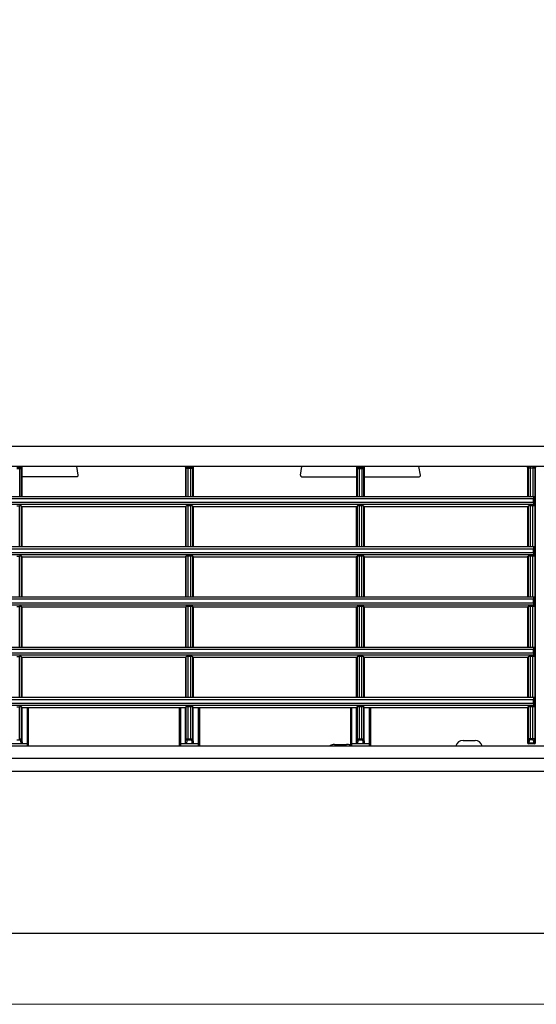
# Model space of a CAD drawing. Header units: millimetres. Extents: x -17122 to 7392, y -6480 to -3200.
# Tile 26 of 70: x -2031 to -2019, y -4902 to -4877. Entities that reach past the tile are written whole.
import ezdxf
from ezdxf.lldxf.tags import DXFTag

# ---------------------------------------------------------------- set-up
doc = ezdxf.new("R2010")
doc.units = ezdxf.units.MM
doc.layers.add('IS_Armatura_Therm', color=7, linetype='SOLID', true_color=0x000000)
doc.layers.add('IS_Wężownica OChP', color=7, linetype='Continuous', lineweight=5, true_color=0x800080)
tags = doc.linetypes.add('SOLID', pattern=[10, 10, 0]).pattern_tags.tags
tags[6:7] = [DXFTag(74, 4), DXFTag(75, 0), DXFTag(340, '0'), DXFTag(46, 0.0), DXFTag(50, 0.0), DXFTag(44, 0.0), DXFTag(45, 0.0)]
tags[4:5] = [DXFTag(74, 4), DXFTag(75, 0), DXFTag(340, '0'), DXFTag(46, 0.0), DXFTag(50, 0.0), DXFTag(44, 0.0), DXFTag(45, 0.0)]

# ---------------------------------------------------------------- blocks, each defined once
blk = doc.blocks.new('A$C3BB659E6')
at = {"color": 7, "linetype": 'Continuous'}
for p, q in [((1604, 122.52), (22, 122.52)), ((22, 82.25), (1604, 82.25)), ((1587, 78.98), (39, 78.98)), ((1587, 75.89), (39, 75.89)), ((813.2, 75.08), (813.22, 75.08)), ((813.2, 75.08), (813.2, 6.68)), ((813.26, 74.92), (813.36, 74.15)), ((813.36, 6.68), (813.36, 74.15)), ((813.5, 75.38), (814.9, 75.38)), ((813.56, 75.21), (814.84, 75.21)), ((813.56, 75.21), (813.66, 74.44)), ((813.86, 74.39), (814.54, 74.39)), ((813.86, 74.39), (813.86, 66.16)), ((813.86, 74.1), (814.54, 74.1)), ((814.54, 66.16), (814.54, 74.39)), ((814.74, 74.44), (814.84, 75.21)), ((815.04, 74.15), (815.14, 74.92)), ((815.04, 66.18), (815.04, 74.15)), ((815.18, 75.08), (815.2, 75.08)), ((815.2, 66.38), (815.2, 75.08)), ((831.25, 74.51), (828.26, 74.51)), ((854.3, 66.38), (854.3, 75.89)), ((854.6, 66.38), (854.6, 75.89)), ((854.6, 75.34), (859, 75.34)), ((855.84, 75.03), (855.84, 66.38)), ((855.96, 74.15), (855.84, 75.03)), ((855.96, 74.15), (855.96, 66.18)), ((856.26, 74.44), (856.14, 75.34)), ((857.14, 74.39), (856.46, 74.39)), ((856.46, 74.39), (856.46, 66.16)), ((857.14, 74.1), (856.46, 74.1)), ((857.14, 66.16), (857.14, 74.39)), ((857.46, 75.34), (857.34, 74.44)), ((857.76, 75.03), (857.64, 74.15)), ((857.64, 66.18), (857.64, 74.15)), ((857.76, 75.03), (857.76, 66.38)), ((859, 66.38), (859, 75.89)), ((859.3, 66.38), (859.3, 75.89)), ((863.25, 75.5), (860.26, 75.5)), ((896.9, 66.38), (896.9, 75.89)), ((897.2, 66.38), (897.2, 75.89)), ((897.2, 75.34), (901.6, 75.34)), ((898.56, 74.15), (898.44, 75.03)), ((898.44, 75.03), (898.44, 66.38)), ((898.56, 74.15), (898.56, 66.18)), ((898.86, 74.44), (898.74, 75.34)), ((899.74, 74.39), (899.06, 74.39)), ((899.06, 74.39), (899.06, 66.16)), ((899.74, 74.1), (899.06, 74.1)), ((899.74, 66.16), (899.74, 74.39)), ((900.06, 75.34), (899.94, 74.44)), ((900.36, 75.03), (900.24, 74.15)), ((900.24, 66.18), (900.24, 74.15)), ((900.36, 75.03), (900.36, 66.38)), ((901.6, 66.38), (901.6, 75.89)), ((901.9, 66.38), (901.9, 75.89)), ((939.5, 66.38), (939.5, 75.89)), ((939.8, 66.38), (939.8, 75.89)), ((939.8, 75.34), (944.2, 75.34)), ((941.04, 75.03), (941.04, 66.38)), ((941.16, 74.15), (941.04, 75.03)), ((941.16, 74.15), (941.16, 66.18)), ((941.46, 74.44), (941.34, 75.34)), ((942.34, 74.39), (941.66, 74.39)), ((941.66, 74.39), (941.66, 66.16)), ((813.42, 66.17), (813.69, 65.83)), ((813.42, 66.17), (813.42, 63.88)), ((815.2, 66.38), (815.04, 66.18)), ((815.2, 66.38), (855.84, 66.38)), ((855.8, 66.38), (855.96, 66.18)), ((857.8, 66.38), (857.64, 66.18)), ((857.76, 66.38), (898.44, 66.38)), ((898.4, 66.38), (898.56, 66.18)), ((900.4, 66.38), (900.24, 66.18)), ((900.36, 66.38), (941.04, 66.38)), ((941, 66.38), (941.16, 66.18)), ((813.42, 63.88), (1070.58, 63.88)), ((813.69, 65.83), (1070.31, 65.83)), ((813.7, 65.33), (1070.3, 65.33)), ((813.7, 65.33), (813.7, 64.38)), ((813.7, 64.38), (1070.3, 64.38)), ((813.86, 66.16), (814.54, 66.16)), ((813.86, 63.88), (813.86, 53.66)), ((814.54, 53.66), (814.54, 63.88)), ((815.04, 53.68), (815.04, 63.88)), ((815.2, 53.88), (815.2, 63.88)), ((855.8, 63.88), (855.8, 53.88)), ((855.96, 63.88), (855.96, 53.68)), ((856.46, 66.16), (857.14, 66.16)), ((856.46, 63.88), (856.46, 53.66)), ((857.14, 53.66), (857.14, 63.88)), ((857.64, 53.68), (857.64, 63.88)), ((857.8, 63.88), (857.8, 53.88)), ((898.4, 63.88), (898.4, 53.88)), ((898.56, 63.88), (898.56, 53.68)), ((899.06, 66.16), (899.74, 66.16)), ((899.06, 63.88), (899.06, 53.66)), ((899.74, 53.66), (899.74, 63.88)), ((900.24, 53.68), (900.24, 63.88)), ((900.4, 53.88), (900.4, 63.88)), ((941, 63.88), (941, 53.88)), ((941.16, 63.88), (941.16, 53.68)), ((942.34, 66.16), (941.66, 66.16)), ((941.66, 63.88), (941.66, 53.66)), ((813.42, 53.67), (813.69, 53.33)), ((813.42, 53.67), (813.42, 51.38)), ((813.69, 53.33), (1070.31, 53.33)), ((813.7, 52.83), (1070.3, 52.83)), ((813.7, 52.83), (813.7, 51.88)), ((813.7, 51.88), (1070.3, 51.88)), ((813.86, 53.66), (814.54, 53.66)), ((815.2, 53.88), (815.04, 53.68)), ((815.2, 53.88), (855.8, 53.88)), ((855.8, 53.88), (855.96, 53.68)), ((856.46, 53.66), (857.14, 53.66)), ((857.8, 53.88), (857.64, 53.68)), ((857.8, 53.88), (898.4, 53.88)), ((898.4, 53.88), (898.56, 53.68)), ((899.06, 53.66), (899.74, 53.66)), ((900.4, 53.88), (900.24, 53.68)), ((900.4, 53.88), (941, 53.88)), ((941, 53.88), (941.16, 53.68)), ((942.34, 53.66), (941.66, 53.66)), ((813.42, 51.38), (1070.58, 51.38)), ((813.86, 51.38), (813.86, 41.16)), ((814.54, 41.16), (814.54, 51.38)), ((815.04, 41.18), (815.04, 51.38)), ((815.2, 41.38), (815.2, 51.38)), ((855.8, 51.38), (855.8, 41.38)), ((855.96, 51.38), (855.96, 41.18)), ((856.46, 51.38), (856.46, 41.16)), ((857.14, 41.16), (857.14, 51.38)), ((857.64, 41.18), (857.64, 51.38)), ((857.8, 51.38), (857.8, 41.38)), ((898.4, 51.38), (898.4, 41.38)), ((898.56, 51.38), (898.56, 41.18)), ((899.06, 51.38), (899.06, 41.16)), ((899.74, 41.16), (899.74, 51.38)), ((900.24, 41.18), (900.24, 51.38)), ((900.4, 41.38), (900.4, 51.38)), ((941, 51.38), (941, 41.38)), ((941.16, 51.38), (941.16, 41.18)), ((941.66, 51.38), (941.66, 41.16)), ((813.42, 41.17), (813.69, 40.83)), ((813.42, 41.17), (813.42, 38.88)), ((813.69, 40.83), (1070.31, 40.83)), ((813.7, 40.33), (1070.3, 40.33)), ((813.7, 40.33), (813.7, 39.38)), ((813.7, 39.38), (1070.3, 39.38)), ((813.86, 41.16), (814.54, 41.16)), ((815.2, 41.38), (815.04, 41.18)), ((815.2, 41.38), (855.8, 41.38)), ((855.8, 41.38), (855.96, 41.18)), ((856.46, 41.16), (857.14, 41.16)), ((857.8, 41.38), (857.64, 41.18)), ((857.8, 41.38), (898.4, 41.38)), ((898.4, 41.38), (898.56, 41.18)), ((899.06, 41.16), (899.74, 41.16)), ((900.4, 41.38), (900.24, 41.18)), ((900.4, 41.38), (941, 41.38)), ((941, 41.38), (941.16, 41.18)), ((942.34, 41.16), (941.66, 41.16)), ((813.42, 38.88), (1070.58, 38.88)), ((813.86, 38.88), (813.86, 28.66)), ((814.54, 28.66), (814.54, 38.88)), ((815.04, 28.68), (815.04, 38.88)), ((815.2, 28.88), (815.2, 38.88)), ((855.8, 38.88), (855.8, 28.88)), ((855.96, 38.88), (855.96, 28.68)), ((856.46, 38.88), (856.46, 28.66)), ((857.14, 28.66), (857.14, 38.88)), ((857.64, 28.68), (857.64, 38.88)), ((857.8, 38.88), (857.8, 28.88)), ((898.4, 38.88), (898.4, 28.88)), ((898.56, 38.88), (898.56, 28.68)), ((899.06, 38.88), (899.06, 28.66)), ((899.74, 28.66), (899.74, 38.88)), ((900.24, 28.68), (900.24, 38.88)), ((900.4, 28.88), (900.4, 38.88)), ((941, 38.88), (941, 28.88)), ((941.16, 38.88), (941.16, 28.68)), ((941.66, 38.88), (941.66, 28.66)), ((813.42, 28.67), (813.69, 28.33)), ((813.42, 28.67), (813.42, 26.38)), ((813.69, 28.33), (1070.31, 28.33)), ((813.7, 27.83), (1070.3, 27.83)), ((813.7, 27.83), (813.7, 26.88)), ((813.86, 28.66), (814.54, 28.66)), ((815.2, 28.88), (815.04, 28.68)), ((815.2, 28.88), (855.8, 28.88)), ((855.8, 28.88), (855.96, 28.68)), ((856.46, 28.66), (857.14, 28.66)), ((857.8, 28.88), (857.64, 28.68)), ((857.8, 28.88), (898.4, 28.88)), ((898.4, 28.88), (898.56, 28.68)), ((899.06, 28.66), (899.74, 28.66)), ((900.4, 28.88), (900.24, 28.68)), ((900.4, 28.88), (941, 28.88)), ((941, 28.88), (941.16, 28.68)), ((942.34, 28.66), (941.66, 28.66)), ((813.42, 26.38), (1070.58, 26.38)), ((813.7, 26.88), (1070.3, 26.88)), ((813.86, 26.38), (813.86, 16.16)), ((814.54, 16.16), (814.54, 26.38)), ((815.04, 16.18), (815.04, 26.38)), ((815.2, 16.38), (815.2, 26.38)), ((855.8, 26.38), (855.8, 16.38)), ((855.96, 26.38), (855.96, 16.18)), ((856.46, 26.38), (856.46, 16.16)), ((857.14, 16.16), (857.14, 26.38)), ((857.64, 16.18), (857.64, 26.38)), ((857.8, 26.38), (857.8, 16.38)), ((898.4, 26.38), (898.4, 16.38)), ((898.56, 26.38), (898.56, 16.18)), ((899.06, 26.38), (899.06, 16.16)), ((899.74, 16.16), (899.74, 26.38)), ((900.24, 16.18), (900.24, 26.38)), ((900.4, 16.38), (900.4, 26.38)), ((941, 26.38), (941, 16.38)), ((941.16, 26.38), (941.16, 16.18)), ((941.66, 26.38), (941.66, 16.16)), ((813.42, 16.17), (813.69, 15.83)), ((813.42, 16.17), (813.42, 13.88)), ((813.69, 15.83), (1070.31, 15.83)), ((813.7, 15.33), (1070.3, 15.33)), ((813.7, 15.33), (813.7, 14.38)), ((813.86, 16.16), (814.54, 16.16)), ((815.2, 16.38), (815.04, 16.18)), ((815.2, 16.38), (855.8, 16.38)), ((855.8, 16.38), (855.96, 16.18)), ((856.46, 16.16), (857.14, 16.16)), ((857.8, 16.38), (857.64, 16.18)), ((857.8, 16.38), (898.4, 16.38)), ((898.4, 16.38), (898.56, 16.18)), ((899.06, 16.16), (899.74, 16.16)), ((900.4, 16.38), (900.24, 16.18)), ((900.4, 16.38), (941, 16.38)), ((941, 16.38), (941.16, 16.18)), ((942.34, 16.16), (941.66, 16.16)), ((813.42, 13.88), (1070.58, 13.88)), ((813.7, 14.38), (1070.3, 14.38)), ((813.86, 6.38), (813.86, 13.88)), ((814.54, 6.38), (814.54, 13.88)), ((815.04, 6.68), (815.04, 13.88)), ((815.2, 6.68), (815.2, 13.88)), ((855.8, 13.88), (855.8, 6.68)), ((855.96, 13.88), (855.96, 6.84)), ((856.46, 6.54), (856.46, 13.88)), ((857.14, 6.54), (857.14, 13.88)), ((857.64, 6.84), (857.64, 13.88)), ((857.8, 6.68), (857.8, 13.88)), ((898.4, 13.88), (898.4, 6.68)), ((898.56, 13.88), (898.56, 6.84)), ((899.06, 13.88), (899.06, 6.54)), ((899.74, 6.54), (899.74, 13.88)), ((900.24, 6.84), (900.24, 13.88)), ((900.4, 6.68), (900.4, 13.88)), ((941, 13.88), (941, 6.68)), ((941.16, 13.88), (941.16, 6.84)), ((941.66, 6.54), (941.66, 13.88)), ((841.86, 8.53), (842.24, 6.38)), ((855.8, 8.88), (842.16, 8.88)), ((871.44, 8.88), (857.8, 8.88)), ((871.74, 8.53), (871.36, 6.38)), ((927.06, 8.53), (927.44, 6.38)), ((927.36, 8.88), (941, 8.88)), ((39, 6.38), (1587, 6.38)), ((815.2, 6.68), (813.2, 6.68)), ((855.96, 6.84), (855.8, 6.68)), ((856.26, 6.54), (856.1, 6.38)), ((857.14, 6.84), (856.46, 6.84)), ((857.14, 6.54), (856.46, 6.54)), ((857.5, 6.38), (857.34, 6.54)), ((857.8, 6.68), (857.64, 6.84)), ((898.4, 6.68), (898.41, 6.68)), ((898.41, 6.68), (898.56, 6.84)), ((898.71, 6.38), (898.86, 6.54)), ((899.06, 6.84), (899.74, 6.84)), ((899.06, 6.54), (899.74, 6.54)), ((899.94, 6.54), (900.09, 6.38)), ((900.24, 6.84), (900.39, 6.68)), ((900.39, 6.68), (900.4, 6.68)), ((941.16, 6.84), (941, 6.68)), ((941.46, 6.54), (941.3, 6.38)), ((942.34, 6.84), (941.66, 6.84)), ((942.34, 6.54), (941.66, 6.54)), ((22, 1.38), (1604, 1.38))]:
    blk.add_line(p, q, dxfattribs=at)
for centre, radius, start, end in [((813.5, 75.08), 0.3, 89.9827, 179.9824), ((813.52, 75.08), 0.3, 90.0178, 180.0171), ((814.88, 75.08), 0.3, 359.9829, 89.9822), ((814.9, 75.08), 0.3, 0.0176, 90.0173), ((828.25, 76.31), 1.8, 193.5362, 270), ((831.25, 76.31), 1.8, 270, 346.4638), ((860.25, 77.3), 1.8, 238.1321, 270), ((863.25, 77.3), 1.8, 270, 308.3408), ((842.16, 8.58), 0.3, 90, 190), ((871.44, 8.58), 0.3, 350, 90), ((927.36, 8.58), 0.3, 90, 190), ((813.66, 6.68), 0.3, 179.9825, 269.9825), ((814.74, 6.68), 0.3, 270.0175, 0.0175), ((856.26, 6.84), 0.3, 180.0846, 269.9154), ((857.34, 6.84), 0.3, 270.0846, 359.9154), ((898.7, 6.68), 0.3, 180.0155, 269.9976), ((898.71, 6.69), 0.3, 180.0846, 269.9154), ((898.86, 6.84), 0.3, 180.0846, 269.9154), ((899.94, 6.84), 0.3, 270.0846, 359.9154), ((900.09, 6.69), 0.3, 270.0846, 359.9154), ((900.1, 6.68), 0.3, 269.9845, 359.9828), ((941.46, 6.84), 0.3, 180.0846, 269.9154)]:
    blk.add_arc(centre, radius, start, end, dxfattribs=at)
for centre, major_axis, ratio, start_param, end_param in [((813.86, 66.18), (0.5, 0), 0.043661, -2.655799, -1.570796), ((814.54, 66.18), (0.5, 0), 0.043661, -1.570796, -0.034907), ((856.46, 66.18), (0.5, 0), 0.043661, -3.106686, -1.570796), ((857.14, 66.18), (0.5, 0), 0.043661, -1.570796, -0.034907), ((899.06, 66.18), (0.5, 0), 0.043661, -3.106686, -1.570796), ((899.74, 66.18), (0.5, 0), 0.043661, -1.570796, -0.034907), ((941.66, 66.18), (0.5, 0), 0.043661, -3.106686, -1.570796), ((813.69, 65.33), (0, 0.5), 0.034921, -1.570796, -0.043633), ((813.69, 64.38), (0, 0.5), 0.034921, -3.141593, -1.570796), ((813.86, 53.68), (0.5, 0), 0.043661, -2.655799, -1.570796), ((813.69, 52.83), (0, 0.5), 0.034921, -1.570796, -0.043633), ((813.69, 51.88), (0, 0.5), 0.034921, -3.141593, -1.570796), ((814.54, 53.68), (0.5, 0), 0.043661, -1.570796, -0.034907), ((856.46, 53.68), (0.5, 0), 0.043661, -3.106686, -1.570796), ((857.14, 53.68), (0.5, 0), 0.043661, -1.570796, -0.034907), ((899.06, 53.68), (0.5, 0), 0.043661, -3.106686, -1.570796), ((899.74, 53.68), (0.5, 0), 0.043661, -1.570796, -0.034907), ((941.66, 53.68), (0.5, 0), 0.043661, -3.106686, -1.570796), ((813.86, 41.18), (0.5, 0), 0.043661, -2.655799, -1.570796), ((813.69, 40.33), (0, 0.5), 0.034921, -1.570796, -0.043633), ((813.69, 39.38), (0, 0.5), 0.034921, -3.141593, -1.570796), ((814.54, 41.18), (0.5, 0), 0.043661, -1.570796, -0.034907), ((856.46, 41.18), (0.5, 0), 0.043661, -3.106686, -1.570796), ((857.14, 41.18), (0.5, 0), 0.043661, -1.570796, -0.034907), ((899.06, 41.18), (0.5, 0), 0.043661, -3.106686, -1.570796), ((899.74, 41.18), (0.5, 0), 0.043661, -1.570796, -0.034907), ((941.66, 41.18), (0.5, 0), 0.043661, -3.106686, -1.570796), ((813.86, 28.68), (0.5, 0), 0.043661, -2.655799, -1.570796), ((813.69, 27.83), (0, 0.5), 0.034921, -1.570796, -0.043633), ((814.54, 28.68), (0.5, 0), 0.043661, -1.570796, -0.034907), ((856.46, 28.68), (0.5, 0), 0.043661, -3.106686, -1.570796), ((857.14, 28.68), (0.5, 0), 0.043661, -1.570796, -0.034907), ((899.06, 28.68), (0.5, 0), 0.043661, -3.106686, -1.570796), ((899.74, 28.68), (0.5, 0), 0.043661, -1.570796, -0.034907), ((941.66, 28.68), (0.5, 0), 0.043661, -3.106686, -1.570796), ((813.69, 26.88), (0, 0.5), 0.034921, -3.141593, -1.570796), ((813.86, 16.18), (0.5, 0), 0.043661, -2.655799, -1.570796), ((813.69, 15.33), (0, 0.5), 0.034921, -1.570796, -0.043633), ((814.54, 16.18), (0.5, 0), 0.043661, -1.570796, -0.034907), ((856.46, 16.18), (0.5, 0), 0.043661, -3.106686, -1.570796), ((857.14, 16.18), (0.5, 0), 0.043661, -1.570796, -0.034907), ((899.06, 16.18), (0.5, 0), 0.043661, -3.106686, -1.570796), ((899.74, 16.18), (0.5, 0), 0.043661, -1.570796, -0.034907), ((941.66, 16.18), (0.5, 0), 0.043661, -3.106686, -1.570796), ((813.69, 14.38), (0, 0.5), 0.034921, -3.141593, -1.570796), ((856.1, 6.68), (0.212, 0.212), 0.998783, 2.356803, 3.926382), ((857.5, 6.68), (0.212, -0.212), 0.998783, -0.784789, 0.784789), ((941.3, 6.68), (0.212, 0.212), 0.998783, 2.356803, 3.926382)]:
    blk.add_ellipse(centre, major_axis=major_axis, ratio=ratio, start_param=start_param, end_param=end_param, dxfattribs=at)
for points, knots in [([(813.22, 75.08), (813.22, 75.08), (813.23, 75.06), (813.24, 75.03), (813.25, 74.98), (813.25, 74.94), (813.26, 74.92)], [0, 0, 0, 0, 0.087307, 0.277096, 0.580957, 1, 1, 1, 1]), ([(813.56, 75.21), (813.48, 75.21), (813.33, 75.15), (813.26, 74.99), (813.26, 74.92)], [0, 0, 0, 0, 0.505954, 1, 1, 1, 1]), ([(813.66, 74.44), (813.58, 74.44), (813.43, 74.38), (813.36, 74.23), (813.36, 74.15)], [0, 0, 0, 0, 0.505954, 1, 1, 1, 1]), ([(813.36, 74.15), (813.36, 74.15), (813.38, 74.14), (813.41, 74.13), (813.45, 74.12), (813.54, 74.11), (813.68, 74.1), (813.79, 74.1), (813.86, 74.1)], [0, 0, 0, 0, 0.031717, 0.09448, 0.188975, 0.31256, 0.629303, 1, 1, 1, 1]), ([(813.52, 75.38), (813.52, 75.38), (813.52, 75.37), (813.53, 75.37), (813.53, 75.37)], [0, 0, 0, 0, 0.650799, 1, 1, 1, 1]), ([(813.53, 75.37), (813.53, 75.35), (813.55, 75.3), (813.55, 75.24), (813.56, 75.21)], [0, 0, 0, 0, 0.357557, 1, 1, 1, 1]), ([(813.66, 74.44), (813.66, 74.43), (813.68, 74.42), (813.75, 74.4), (813.81, 74.39), (813.86, 74.39)], [0, 0, 0, 0, 0.121032, 0.337953, 1, 1, 1, 1]), ([(814.54, 74.39), (814.59, 74.39), (814.65, 74.4), (814.72, 74.42), (814.74, 74.43), (814.74, 74.44)], [0, 0, 0, 0, 0.662047, 0.878968, 1, 1, 1, 1]), ([(814.54, 74.1), (814.61, 74.1), (814.72, 74.1), (814.86, 74.11), (814.95, 74.12), (814.99, 74.13), (815.02, 74.14), (815.04, 74.15), (815.04, 74.15)], [0, 0, 0, 0, 0.370697, 0.68744, 0.811025, 0.90552, 0.968283, 1, 1, 1, 1]), ([(814.74, 74.44), (814.82, 74.44), (814.97, 74.38), (815.04, 74.23), (815.04, 74.15)], [0, 0, 0, 0, 0.505954, 1, 1, 1, 1]), ([(814.84, 75.21), (814.85, 75.23), (814.85, 75.28), (814.86, 75.33), (814.87, 75.36), (814.88, 75.38), (814.88, 75.38)], [0, 0, 0, 0, 0.420731, 0.725443, 0.914994, 1, 1, 1, 1]), ([(814.84, 75.21), (814.92, 75.21), (815.07, 75.15), (815.14, 74.99), (815.14, 74.92)], [0, 0, 0, 0, 0.505954, 1, 1, 1, 1]), ([(815.14, 74.92), (815.15, 74.94), (815.15, 74.98), (815.16, 75.03), (815.17, 75.06), (815.18, 75.08), (815.18, 75.08)], [0, 0, 0, 0, 0.419043, 0.722904, 0.912693, 1, 1, 1, 1]), ([(854.3, 75.32), (854.3, 75.32), (854.31, 75.32), (854.33, 75.33), (854.35, 75.33), (854.41, 75.33), (854.49, 75.33), (854.56, 75.34), (854.6, 75.34)], [0, 0, 0, 0, 0.020938, 0.078209, 0.170589, 0.294707, 0.618302, 1, 1, 1, 1]), ([(855.84, 75.03), (855.84, 75.1), (855.9, 75.27), (856.06, 75.34), (856.14, 75.34)], [0, 0, 0, 0, 0.500877, 1, 1, 1, 1]), ([(855.96, 74.15), (855.96, 74.23), (856.03, 74.38), (856.18, 74.44), (856.26, 74.44)], [0, 0, 0, 0, 0.494046, 1, 1, 1, 1]), ([(856.46, 74.1), (856.39, 74.1), (856.28, 74.1), (856.14, 74.11), (856.05, 74.12), (856.01, 74.13), (855.98, 74.14), (855.96, 74.15), (855.96, 74.15)], [0, 0, 0, 0, 0.370691, 0.687436, 0.811023, 0.905521, 0.968284, 1, 1, 1, 1]), ([(856.46, 74.39), (856.41, 74.39), (856.35, 74.4), (856.28, 74.42), (856.26, 74.43), (856.26, 74.44)], [0, 0, 0, 0, 0.662045, 0.878967, 1, 1, 1, 1]), ([(857.34, 74.44), (857.34, 74.43), (857.32, 74.42), (857.25, 74.4), (857.19, 74.39), (857.14, 74.39)], [0, 0, 0, 0, 0.121033, 0.337955, 1, 1, 1, 1]), ([(857.64, 74.15), (857.64, 74.15), (857.62, 74.14), (857.59, 74.13), (857.55, 74.12), (857.46, 74.11), (857.32, 74.1), (857.21, 74.1), (857.14, 74.1)], [0, 0, 0, 0, 0.031716, 0.094479, 0.188977, 0.312564, 0.629309, 1, 1, 1, 1]), ([(857.64, 74.15), (857.64, 74.23), (857.57, 74.38), (857.42, 74.44), (857.34, 74.44)], [0, 0, 0, 0, 0.494046, 1, 1, 1, 1]), ([(857.46, 75.34), (857.54, 75.34), (857.7, 75.27), (857.76, 75.1), (857.76, 75.03)], [0, 0, 0, 0, 0.499123, 1, 1, 1, 1]), ([(859.3, 75.32), (859.3, 75.32), (859.29, 75.32), (859.28, 75.33), (859.25, 75.33), (859.19, 75.33), (859.11, 75.33), (859.04, 75.34), (859, 75.34)], [0, 0, 0, 0, 0.020938, 0.078209, 0.170589, 0.294707, 0.618302, 1, 1, 1, 1]), ([(896.9, 75.32), (896.9, 75.32), (896.91, 75.32), (896.93, 75.33), (896.95, 75.33), (897.01, 75.33), (897.09, 75.33), (897.16, 75.34), (897.2, 75.34)], [0, 0, 0, 0, 0.020938, 0.078209, 0.170589, 0.294707, 0.618302, 1, 1, 1, 1]), ([(898.44, 75.03), (898.44, 75.1), (898.5, 75.27), (898.66, 75.34), (898.74, 75.34)], [0, 0, 0, 0, 0.500877, 1, 1, 1, 1]), ([(898.56, 74.15), (898.56, 74.23), (898.63, 74.38), (898.78, 74.44), (898.86, 74.44)], [0, 0, 0, 0, 0.494046, 1, 1, 1, 1]), ([(899.06, 74.1), (898.99, 74.1), (898.88, 74.1), (898.74, 74.11), (898.65, 74.12), (898.61, 74.13), (898.58, 74.14), (898.56, 74.15), (898.56, 74.15)], [0, 0, 0, 0, 0.370691, 0.687436, 0.811023, 0.905521, 0.968284, 1, 1, 1, 1]), ([(899.06, 74.39), (899.01, 74.39), (898.95, 74.4), (898.88, 74.42), (898.86, 74.43), (898.86, 74.44)], [0, 0, 0, 0, 0.662045, 0.878967, 1, 1, 1, 1]), ([(899.94, 74.44), (899.94, 74.43), (899.92, 74.42), (899.85, 74.4), (899.79, 74.39), (899.74, 74.39)], [0, 0, 0, 0, 0.121033, 0.337955, 1, 1, 1, 1]), ([(900.24, 74.15), (900.24, 74.15), (900.22, 74.14), (900.19, 74.13), (900.15, 74.12), (900.06, 74.11), (899.92, 74.1), (899.81, 74.1), (899.74, 74.1)], [0, 0, 0, 0, 0.031716, 0.094479, 0.188977, 0.312564, 0.629309, 1, 1, 1, 1]), ([(900.24, 74.15), (900.24, 74.23), (900.17, 74.38), (900.02, 74.44), (899.94, 74.44)], [0, 0, 0, 0, 0.494046, 1, 1, 1, 1]), ([(900.06, 75.34), (900.14, 75.34), (900.3, 75.27), (900.36, 75.1), (900.36, 75.03)], [0, 0, 0, 0, 0.499123, 1, 1, 1, 1]), ([(901.9, 75.32), (901.9, 75.32), (901.89, 75.32), (901.88, 75.33), (901.85, 75.33), (901.79, 75.33), (901.71, 75.33), (901.64, 75.34), (901.6, 75.34)], [0, 0, 0, 0, 0.020938, 0.078209, 0.170589, 0.294707, 0.618302, 1, 1, 1, 1]), ([(939.5, 75.32), (939.5, 75.32), (939.51, 75.32), (939.53, 75.33), (939.55, 75.33), (939.61, 75.33), (939.69, 75.33), (939.76, 75.34), (939.8, 75.34)], [0, 0, 0, 0, 0.020938, 0.078209, 0.170589, 0.294707, 0.618302, 1, 1, 1, 1]), ([(941.04, 75.03), (941.04, 75.1), (941.1, 75.27), (941.26, 75.34), (941.34, 75.34)], [0, 0, 0, 0, 0.500877, 1, 1, 1, 1]), ([(941.16, 74.15), (941.16, 74.23), (941.23, 74.38), (941.38, 74.44), (941.46, 74.44)], [0, 0, 0, 0, 0.494046, 1, 1, 1, 1]), ([(941.66, 74.1), (941.59, 74.1), (941.48, 74.1), (941.34, 74.11), (941.25, 74.12), (941.21, 74.13), (941.18, 74.14), (941.16, 74.15), (941.16, 74.15)], [0, 0, 0, 0, 0.370691, 0.687436, 0.811023, 0.905521, 0.968284, 1, 1, 1, 1]), ([(941.66, 74.39), (941.61, 74.39), (941.55, 74.4), (941.48, 74.42), (941.46, 74.43), (941.46, 74.44)], [0, 0, 0, 0, 0.662045, 0.878967, 1, 1, 1, 1]), ([(813.5, 6.38), (813.42, 6.38), (813.26, 6.44), (813.2, 6.6), (813.2, 6.68)], [0, 0, 0, 0, 0.499988, 1, 1, 1, 1]), ([(815.2, 6.68), (815.2, 6.6), (815.14, 6.44), (814.98, 6.38), (814.9, 6.38)], [0, 0, 0, 0, 0.500012, 1, 1, 1, 1]), ([(856.46, 6.84), (856.4, 6.84), (856.28, 6.84), (856.14, 6.84), (856.05, 6.84), (856.01, 6.84), (855.98, 6.84), (855.96, 6.84), (855.96, 6.84)], [0, 0, 0, 0, 0.374756, 0.694936, 0.819487, 0.913937, 0.974831, 1, 1, 1, 1]), ([(856.46, 6.54), (856.43, 6.54), (856.39, 6.54), (856.33, 6.54), (856.28, 6.54), (856.27, 6.54), (856.26, 6.54), (856.26, 6.54)], [0, 0, 0, 0, 0.374354, 0.694195, 0.913083, 0.97415, 1, 1, 1, 1]), ([(857.64, 6.84), (857.64, 6.84), (857.62, 6.84), (857.59, 6.84), (857.55, 6.84), (857.46, 6.84), (857.32, 6.84), (857.2, 6.84), (857.14, 6.84)], [0, 0, 0, 0, 0.025169, 0.086063, 0.180513, 0.305064, 0.625244, 1, 1, 1, 1]), ([(857.34, 6.54), (857.34, 6.54), (857.33, 6.54), (857.32, 6.54), (857.27, 6.54), (857.21, 6.54), (857.17, 6.54), (857.14, 6.54)], [0, 0, 0, 0, 0.02585, 0.086917, 0.305805, 0.625646, 1, 1, 1, 1]), ([(898.56, 6.84), (898.56, 6.84), (898.58, 6.84), (898.61, 6.84), (898.65, 6.84), (898.74, 6.84), (898.88, 6.84), (899, 6.84), (899.06, 6.84)], [0, 0, 0, 0, 0.025169, 0.086063, 0.180513, 0.305063, 0.625243, 1, 1, 1, 1]), ([(898.86, 6.54), (898.86, 6.54), (898.87, 6.54), (898.88, 6.54), (898.93, 6.54), (898.99, 6.54), (899.03, 6.54), (899.06, 6.54)], [0, 0, 0, 0, 0.02585, 0.086916, 0.305804, 0.625645, 1, 1, 1, 1]), ([(899.74, 6.84), (899.8, 6.84), (899.92, 6.84), (900.06, 6.84), (900.15, 6.84), (900.19, 6.84), (900.22, 6.84), (900.24, 6.84), (900.24, 6.84)], [0, 0, 0, 0, 0.374757, 0.694937, 0.819487, 0.913937, 0.974831, 1, 1, 1, 1]), ([(899.74, 6.54), (899.77, 6.54), (899.81, 6.54), (899.87, 6.54), (899.92, 6.54), (899.93, 6.54), (899.94, 6.54), (899.94, 6.54)], [0, 0, 0, 0, 0.374355, 0.694196, 0.913084, 0.97415, 1, 1, 1, 1]), ([(941.66, 6.84), (941.6, 6.84), (941.48, 6.84), (941.34, 6.84), (941.25, 6.84), (941.21, 6.84), (941.18, 6.84), (941.16, 6.84), (941.16, 6.84)], [0, 0, 0, 0, 0.374756, 0.694936, 0.819487, 0.913937, 0.974831, 1, 1, 1, 1]), ([(941.66, 6.54), (941.63, 6.54), (941.59, 6.54), (941.53, 6.54), (941.48, 6.54), (941.47, 6.54), (941.46, 6.54), (941.46, 6.54)], [0, 0, 0, 0, 0.374354, 0.694195, 0.913083, 0.97415, 1, 1, 1, 1])]:
    blk.add_open_spline(points, degree=3, knots=knots, dxfattribs=at)

msp = doc.modelspace()

# ---------------------------------------------------------------- linework, layer by layer
at = {"layer": 'IS_Wężownica OChP', "color": 52, "true_color": 0xc8c800, "transparency": 33554687}
msp.add_lwpolyline([(-2123.578, -4586.1), (-2123.578, -4892.717, 0.414214), (-2114.578, -4901.717), (-1972.577, -4901.717, 0.414214), (-1963.577, -4892.717), (-1963.577, -4666.1, -0.414214)], format="xyb", dxfattribs=at)

# ---------------------------------------------------------------- block references
at = {"layer": 'IS_Armatura_Therm', "lineweight": 0, "xscale": 0.1, "yscale": 0.1, "zscale": 0.1, "rotation": 180}
msp.add_blockref('A$C3BB659E6', (-1937.277, -4887.699), dxfattribs=at)

doc.saveas('drawing.dxf')
